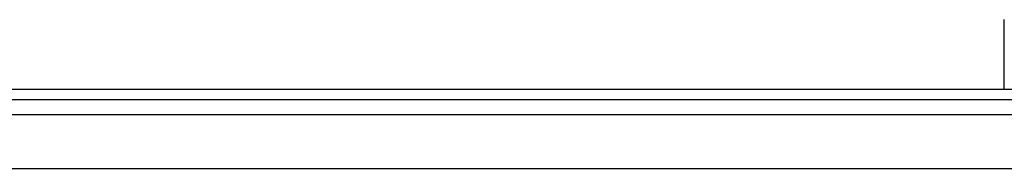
# Model space of a CAD drawing. Extents: x -702 to 168, y -90 to 90.
# Tile 6 of 9: x -267 to -90, y 48 to 75. Entities that reach past the tile are written whole.
import ezdxf

# ---------------------------------------------------------------- set-up
doc = ezdxf.new("R2010")
doc.units = 0
doc.layers.add('AM_0', color=7, linetype='CONTINUOUS')

msp = doc.modelspace()

# ---------------------------------------------------------------- linework, layer by layer
at = {"layer": 'AM_0', "color": 7, "linetype": 'CONTINUOUS'}
for p, q in [((-90, 62.39), (-90, 75)), ((50, 62.39), (-440, 62.39)), ((-440, 60.6), (50, 60.6)), ((-440, 57.89), (50, 57.89)), ((-440, 48.19), (50, 48.19))]:
    msp.add_line(p, q, dxfattribs=at)

doc.saveas('drawing.dxf')
